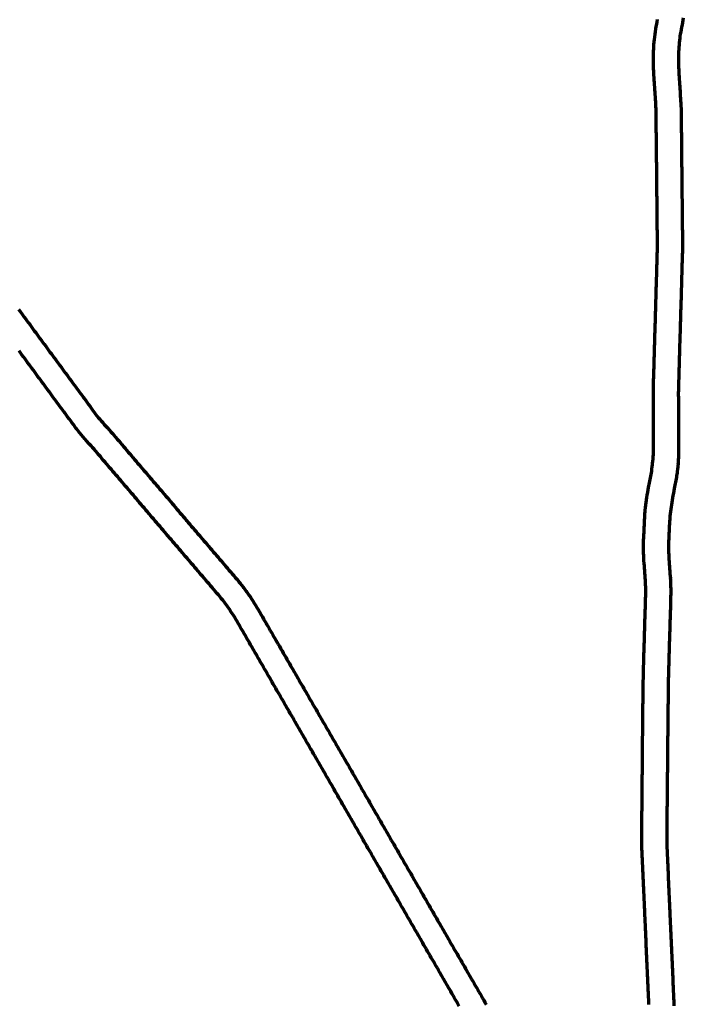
# Model space of a CAD drawing. Header units: metres. Extents: x 98902 to 136161, y 449037 to 499677.
# Tile 14 of 200: x 126080 to 127727, y 465628 to 468070. Entities that reach past the tile are written whole.
import ezdxf

# ---------------------------------------------------------------- set-up
doc = ezdxf.new("R2010")
doc.units = ezdxf.units.M
doc.layers.add('B-WE-OG-INFO_EIS VOORZORGSMAATREGEL-GV', color=7, linetype='Continuous', lineweight=70, true_color=0xfa194b)

msp = doc.modelspace()

# ---------------------------------------------------------------- linework, layer by layer
at = {"layer": 'B-WE-OG-INFO_EIS VOORZORGSMAATREGEL-GV', "flags": 128}
for points in [[(127641.9, 465627.7), (127641.7, 465633.7), (127641.4, 465639.7), (127641.1, 465645.7), (127640.9, 465651.7), (127640.6, 465657.7), (127640.3, 465663.7), (127640.1, 465669.7), (127640.1, 465669.7), (127639.8, 465675.7), (127639.5, 465681.7), (127639.3, 465687.7), (127639, 465693.7), (127638.7, 465699.7), (127638.7, 465699.7), (127638.4, 465705.7), (127638.2, 465711.7), (127638.2, 465711.7), (127637.9, 465717.7), (127637.6, 465723.7), (127637.4, 465729.7), (127637.4, 465729.7), (127637.1, 465735.7), (127636.8, 465741.7), (127636.8, 465741.7), (127636.8, 465741.7), (127636.6, 465747.7), (127636.6, 465747.7), (127636.3, 465753.7), (127636, 465759.7), (127636, 465759.7), (127635.8, 465765.7), (127635.5, 465771.7), (127635.5, 465771.7), (127635.5, 465771.7), (127635.2, 465777.7), (127635, 465783.7), (127634.7, 465789.7), (127634.7, 465789.7), (127634.4, 465795.7), (127634.1, 465801.7), (127634.1, 465801.7), (127634.1, 465801.7), (127633.9, 465807.7), (127633.6, 465813.7), (127633.3, 465819.7), (127633.3, 465819.7), (127633.3, 465819.7), (127633.1, 465825.7), (127632.8, 465831.7), (127632.8, 465831.7), (127632.8, 465831.7), (127632.5, 465837.7), (127632.3, 465843.7), (127632.3, 465843.7), (127632.3, 465843.7), (127632.2, 465845.2), (127631.9, 465851.2), (127631.7, 465857.2), (127631.4, 465863.2), (127631.1, 465869.2), (127630.9, 465875.2), (127630.6, 465881.2), (127630.3, 465887.2), (127630.1, 465893.2), (127629.8, 465899.2), (127629.5, 465905.2), (127629.3, 465911.2), (127629.3, 465911.2), (127629, 465917.2), (127629, 465917.2), (127629, 465917.2), (127628.7, 465923.2), (127628.4, 465929.2), (127628.2, 465935.2), (127627.9, 465941.2), (127627.6, 465947.2), (127627.4, 465953.2), (127627.1, 465959.2), (127626.8, 465965.2), (127626.6, 465971.2), (127626.6, 465971.2), (127626.3, 465977.2), (127626.3, 465977.2), (127626, 465983.2), (127625.8, 465989.2), (127625.5, 465995.2), (127625.5, 465995.2), (127625.5, 465995.2), (127625.2, 466001.2), (127625, 466007.2), (127624.7, 466013.2), (127624.7, 466013.3), (127624.7, 466013.3), (127624.4, 466019.3), (127624.5, 466019.6), (127624.4, 466019.8), (127624.3, 466025.8), (127624.3, 466026), (127624.3, 466026.1), (127624.2, 466032.1), (127624.2, 466032.3), (127624.2, 466032.5), (127624.1, 466038.5), (127624.2, 466038.7), (127624.1, 466038.9), (127624.2, 466044.9), (127624.2, 466044.9), (127624.2, 466044.9), (127624.2, 466050.9), (127624.2, 466050.9), (127624.3, 466056.9), (127624.3, 466056.9), (127624.3, 466056.9), (127624.4, 466062.9), (127624.4, 466062.9), (127624.4, 466068.9), (127624.4, 466068.9), (127624.4, 466068.9), (127624.5, 466074.9), (127624.5, 466074.9), (127624.5, 466080.9), (127624.5, 466080.9), (127624.5, 466080.9), (127624.6, 466086.9), (127624.6, 466086.9), (127624.6, 466092.9), (127624.6, 466092.9), (127624.6, 466092.9), (127624.7, 466098.9), (127624.7, 466098.9), (127624.7, 466104.9), (127624.7, 466104.9), (127624.7, 466104.9), (127624.8, 466110.9), (127624.8, 466110.9), (127624.8, 466116.9), (127624.9, 466122.9), (127624.9, 466128.9), (127625, 466135), (127625.1, 466141), (127625.1, 466147), (127625.2, 466153), (127625.2, 466159), (127625.3, 466165), (127625.3, 466171), (127625.4, 466177), (127625.4, 466183), (127625.5, 466189), (127625.5, 466195), (127625.6, 466201), (127625.6, 466207), (127625.7, 466213), (127625.7, 466213), (127625.7, 466213), (127625.8, 466219), (127625.8, 466219), (127625.8, 466225), (127625.8, 466225), (127625.8, 466225), (127625.9, 466231.1), (127625.9, 466231.1), (127625.9, 466237.1), (127625.9, 466237.1), (127625.9, 466237.1), (127626, 466243.1), (127626, 466243.1), (127626, 466249.1), (127626, 466249.1), (127626, 466249.1), (127626.1, 466255.1), (127626.1, 466255.1), (127626.1, 466261.1), (127626.1, 466261.1), (127626.1, 466261.1), (127626.2, 466267.1), (127626.2, 466267.1), (127626.2, 466273.1), (127626.2, 466273.1), (127626.2, 466273.1), (127626.3, 466279.1), (127626.3, 466279.1), (127626.3, 466285.1), (127626.3, 466285.1), (127626.3, 466285.1), (127626.4, 466291.1), (127626.4, 466291.1), (127626.5, 466297.1), (127626.5, 466297.1), (127626.5, 466297.1), (127626.5, 466303.1), (127626.5, 466303.1), (127626.6, 466309.1), (127626.6, 466315.1), (127626.7, 466321.1), (127626.7, 466327.1), (127626.8, 466333.2), (127626.8, 466339.2), (127626.9, 466345.2), (127626.9, 466351.2), (127627, 466357.2), (127627, 466357.2), (127627, 466357.3), (127627, 466358.8), (127627, 466358.8), (127627, 466358.8), (127627.1, 466364.8), (127627.1, 466364.8), (127627.2, 466370.8), (127627.3, 466376.8), (127627.3, 466376.8), (127627.4, 466382.8), (127627.4, 466388.8), (127627.4, 466388.8), (127627.5, 466394.8), (127627.6, 466400.8), (127627.6, 466400.8), (127627.7, 466406.8), (127627.8, 466412.8), (127627.8, 466412.8), (127627.9, 466418.8), (127628, 466424.8), (127628, 466424.8), (127628, 466430.8), (127628.1, 466436.8), (127628.1, 466436.8), (127628.2, 466442.8), (127628.3, 466448.8), (127628.3, 466449), (127628.3, 466449.1), (127628.5, 466455.1), (127628.5, 466455.2), (127628.5, 466455.3), (127628.6, 466461.3), (127628.8, 466467.3), (127629, 466473.2), (127629, 466473.2), (127629, 466473.2), (127629.2, 466479.2), (127629.4, 466485.2), (127629.5, 466491.2), (127629.7, 466497.2), (127629.7, 466497.2), (127629.9, 466503.2), (127629.9, 466503.2), (127629.9, 466503.2), (127630.1, 466509.2), (127630.3, 466515.2), (127630.4, 466521.2), (127630.6, 466527.2), (127630.6, 466527.2), (127630.6, 466527.2), (127630.8, 466533.2), (127631, 466539.2), (127631.1, 466545.2), (127631.3, 466551.2), (127631.3, 466551.2), (127631.3, 466551.2), (127631.5, 466557.2), (127631.7, 466563.2), (127631.9, 466569.2), (127632, 466575.2), (127632, 466575.2), (127632.2, 466581.2), (127632.4, 466587.2), (127632.6, 466593.2), (127632.8, 466599.2), (127632.8, 466599.2), (127632.9, 466605.2), (127632.9, 466605.2), (127632.9, 466605.2), (127633.1, 466611.1), (127633.3, 466617.1), (127633.5, 466623.1), (127633.7, 466629.1), (127633.7, 466629.1), (127633.7, 466629.1), (127633.8, 466635.1), (127633.8, 466635.1), (127634, 466640.8), (127634.1, 466646.6), (127634.1, 466652.2), (127634, 466657.8), (127633.9, 466663.5), (127633.8, 466669.1), (127633.5, 466674.7), (127633.2, 466680.4), (127632.8, 466686), (127632.4, 466691.9), (127632.4, 466691.9), (127631.9, 466697.9), (127631.5, 466703.9), (127631.5, 466703.9), (127631, 466709.9), (127631, 466709.9), (127631, 466709.9), (127630.6, 466715.8), (127630.1, 466721.8), (127630.1, 466721.9), (127630.1, 466722), (127629.7, 466728), (127629.7, 466728.3), (127629.7, 466728.5), (127629.4, 466734.5), (127629.4, 466734.5), (127629.4, 466734.5), (127629, 466740.5), (127629.1, 466740.8), (127629, 466741.1), (127628.8, 466747.1), (127628.9, 466747.2), (127628.8, 466747.3), (127628.7, 466753.3), (127628.7, 466753.5), (127628.7, 466753.7), (127628.6, 466759.7), (127628.7, 466759.9), (127628.6, 466760.1), (127628.6, 466766.1), (127628.7, 466766.3), (127628.7, 466766.5), (127628.7, 466772.5), (127628.8, 466772.6), (127628.7, 466772.8), (127628.9, 466778.8), (127628.9, 466779), (127628.9, 466779.2), (127629.1, 466785.2), (127629.2, 466785.3), (127629.2, 466785.4), (127629.4, 466791.4), (127629.4, 466791.4), (127629.4, 466791.4), (127629.5, 466792.9), (127629.5, 466792.9), (127629.8, 466798.9), (127629.8, 466798.9), (127630.1, 466804.9), (127630.4, 466810.8), (127630.6, 466816.8), (127630.6, 466816.8), (127630.6, 466816.8), (127630.9, 466822.8), (127630.9, 466822.8), (127630.9, 466822.8), (127631.2, 466828.8), (127631.2, 466828.9), (127631.2, 466829), (127631.5, 466834.9), (127631.6, 466835.1), (127631.5, 466835.3), (127631.9, 466841.3), (127632, 466841.4), (127632, 466841.6), (127632.2, 466844.6), (127632.2, 466844.7), (127632.2, 466844.8), (127632.7, 466850.7), (127632.7, 466850.8), (127632.7, 466850.9), (127633, 466853.9), (127633, 466854.1), (127633, 466854.3), (127633.6, 466860.2), (127633.7, 466860.4), (127633.6, 466860.6), (127634.3, 466866.5), (127634.4, 466866.7), (127634.4, 466866.9), (127635.1, 466872.8), (127635.2, 466873), (127635.2, 466873.2), (127636, 466879.1), (127636, 466879.3), (127636, 466879.5), (127636.9, 466885.4), (127637, 466885.5), (127637, 466885.7), (127637.9, 466891.6), (127638, 466891.8), (127638, 466892), (127639, 466897.9), (127639.1, 466898), (127639.1, 466898.2), (127640.2, 466904.1), (127640.2, 466904.1), (127640.2, 466904.1), (127641.3, 466910), (127643.5, 466921.7), (127648.8, 466951), (127649.5, 466956.1), (127650.2, 466961.5), (127650.8, 466967), (127651, 466969.3), (127651, 466969.3), (127651.6, 466975.1), (127652.1, 466980.7), (127652.5, 466986.4), (127652.9, 466992), (127653.1, 466997.6), (127653.4, 467003.2), (127653.5, 467008.9), (127653.6, 467014.5), (127653.6, 467020.2), (127653.6, 467026), (127653.6, 467026), (127653.5, 467032), (127653.5, 467038), (127653.5, 467044), (127653.5, 467044), (127653.5, 467044), (127653.5, 467045.9), (127653.5, 467045.9), (127653.5, 467047.9), (127653.5, 467047.9), (127653.5, 467047.9), (127653.4, 467049.9), (127653.4, 467049.9), (127653.4, 467055.9), (127653.4, 467061.9), (127653.3, 467067.9), (127653.3, 467067.9), (127653.3, 467074), (127653.3, 467080), (127653.2, 467085.9), (127653.2, 467091.9), (127653.2, 467097.9), (127653.2, 467097.9), (127653.1, 467103.9), (127653.1, 467109.9), (127653.1, 467115.9), (127653, 467121.9), (127653, 467127.8), (127653, 467127.8), (127652.9, 467133.8), (127653, 467133.8), (127652.9, 467133.8), (127652.9, 467139.8), (127652.9, 467139.9), (127652.9, 467140.1), (127652.9, 467146), (127653, 467146.2), (127652.9, 467146.4), (127653, 467152.5), (127653, 467152.6), (127653, 467152.8), (127653.2, 467158.7), (127653.2, 467158.8), (127653.2, 467158.9), (127653.3, 467164.9), (127653.5, 467170.9), (127653.7, 467176.9), (127653.9, 467182.8), (127654, 467188.8), (127654.2, 467194.8), (127654.4, 467200.8), (127654.6, 467206.8), (127654.6, 467206.8), (127654.6, 467206.8), (127654.7, 467212.7), (127654.9, 467218.7), (127655.1, 467224.7), (127655.2, 467230.7), (127655.4, 467236.7), (127655.4, 467236.7), (127655.6, 467242.7), (127655.8, 467248.6), (127655.8, 467248.6), (127655.8, 467248.6), (127655.9, 467254.6), (127656.1, 467260.6), (127656.3, 467266.6), (127656.5, 467272.6), (127656.6, 467278.6), (127656.8, 467284.5), (127656.8, 467284.5), (127657, 467290.5), (127657, 467290.5), (127657, 467290.5), (127657.2, 467296.5), (127657.3, 467302.5), (127657.5, 467308.5), (127657.7, 467314.5), (127657.9, 467320.4), (127658, 467326.4), (127658.2, 467332.4), (127658.2, 467332.4), (127658.2, 467332.4), (127658.4, 467338.4), (127658.5, 467344.4), (127658.5, 467344.4), (127658.5, 467344.4), (127658.7, 467350.3), (127658.7, 467350.3), (127658.9, 467356.3), (127658.9, 467356.3), (127658.9, 467356.3), (127659.1, 467362.3), (127659.2, 467368.3), (127659.2, 467368.3), (127659.4, 467374.3), (127659.6, 467380.3), (127659.8, 467386.2), (127659.9, 467392.2), (127659.9, 467392.2), (127659.9, 467392.2), (127660.1, 467398.2), (127660.3, 467404.2), (127660.3, 467404.2), (127660.3, 467404.2), (127660.5, 467410.2), (127660.5, 467410.2), (127660.6, 467416.2), (127660.8, 467422.1), (127661, 467428.1), (127661, 467428.1), (127661, 467429.6), (127661, 467429.6), (127661, 467429.6), (127661.2, 467435.6), (127661.4, 467441.6), (127661.4, 467441.6), (127661.4, 467441.6), (127661.5, 467447.6), (127661.7, 467453.6), (127661.9, 467459.6), (127662.1, 467465.6), (127662.2, 467471.6), (127662.4, 467477.6), (127662.6, 467483.5), (127662.8, 467489.5), (127662.9, 467495.5), (127663, 467498.5), (127663.2, 467504.2), (127663.2, 467509.6), (127663.2, 467515.4), (127663.1, 467521.3), (127663, 467527.3), (127663, 467533.4), (127662.9, 467539.4), (127662.9, 467545.5), (127662.8, 467551.5), (127662.7, 467557.5), (127662.7, 467563.4), (127662.6, 467569.4), (127662.6, 467575.4), (127662.5, 467581.4), (127662.4, 467587.5), (127662.4, 467593.5), (127662.3, 467599.4), (127662.2, 467605.4), (127662.2, 467611.4), (127662.1, 467617.4), (127662.1, 467623.4), (127662, 467629.3), (127661.9, 467635.3), (127661.9, 467641.3), (127661.9, 467641.3), (127661.8, 467647.3), (127661.8, 467647.3), (127661.8, 467647.3), (127661.8, 467653.4), (127661.7, 467659.4), (127661.6, 467665.3), (127661.6, 467671.4), (127661.5, 467677.5), (127661.5, 467683.5), (127661.4, 467689.5), (127661.3, 467695.5), (127661.3, 467701.5), (127661.2, 467707.5), (127661.2, 467713.5), (127661.1, 467719.5), (127661, 467725.6), (127661, 467731.6), (127660.9, 467737.5), (127660.9, 467737.5), (127660.9, 467743.5), (127660.8, 467749.5), (127660.7, 467755.5), (127660.7, 467761.5), (127660.6, 467767.5), (127660.6, 467767.5), (127660.6, 467769), (127660.6, 467769), (127660.6, 467769), (127660.5, 467775), (127660.5, 467775), (127660.5, 467775), (127660.5, 467781), (127660.5, 467781), (127660.4, 467787), (127660.3, 467793), (127660.3, 467799), (127660.2, 467805), (127660.2, 467811.1), (127660.2, 467811.1), (127660.2, 467811.1), (127660.1, 467817.1), (127660.1, 467817.1), (127660, 467823.1), (127660, 467826.1), (127660, 467832.1), (127660, 467832.1), (127659.9, 467837.9), (127659.8, 467843.7), (127659.6, 467849.3), (127659.3, 467855), (127659, 467860.8), (127658.7, 467866.6), (127658.7, 467866.6), (127658.3, 467872.6), (127657.9, 467878.6), (127657.5, 467884.6), (127657.1, 467890.6), (127656.8, 467896.6), (127656.4, 467902.6), (127656, 467908.6), (127655.6, 467914.6), (127655.3, 467920.6), (127654.9, 467926.6), (127654.9, 467926.6), (127654.9, 467926.6), (127654.5, 467932.6), (127654.1, 467938.6), (127654.1, 467938.7), (127654.1, 467938.8), (127653.8, 467944.8), (127653.8, 467945.2), (127653.7, 467945.6), (127653.6, 467951.6), (127653.6, 467951.7), (127653.5, 467951.8), (127653.4, 467957.8), (127653.4, 467957.9), (127653.4, 467958), (127653.3, 467964), (127653.3, 467964.1), (127653.3, 467964.2), (127653.3, 467970.2), (127653.3, 467970.5), (127653.3, 467970.7), (127653.3, 467976.7), (127653.3, 467976.8), (127653.3, 467976.9), (127653.4, 467982.9), (127653.4, 467983.1), (127653.4, 467983.2), (127653.5, 467989.2), (127653.6, 467989.4), (127653.5, 467989.7), (127653.7, 467995.7), (127653.8, 467995.9), (127653.8, 467996), (127654, 468002), (127654.1, 468002.3), (127654.1, 468002.5), (127654.5, 468008.5), (127654.5, 468008.7), (127654.5, 468008.9), (127655, 468014.9), (127655, 468015.2), (127655, 468015.5), (127655.6, 468021.5), (127655.6, 468021.6), (127655.6, 468021.7), (127656.3, 468027.7), (127656.3, 468028), (127656.3, 468028.3), (127657.1, 468034.3), (127657.2, 468034.5), (127657.2, 468034.8), (127658, 468040.7), (127658.1, 468041.1), (127658.1, 468041.5), (127659.1, 468047.4), (127659.2, 468047.7), (127659.2, 468048), (127660.3, 468053.6), (127661.3, 468059.4), (127661.3, 468059.5), (127661.3, 468059.6), (127662.4, 468065.5), (127662.4, 468065.5), (127662.4, 468065.5), (127663.5, 468071.5)], [(127727.3, 468075), (127726.2, 468069.5), (127726.2, 468069.5), (127725.1, 468063.7), (127725.1, 468063.7), (127724.1, 468057.9), (127724.1, 468057.9), (127723, 468052.2), (127723, 468052.2), (127722, 468046.3), (127721.9, 468046.3), (127721.9, 468046.2), (127720.9, 468040.3), (127720.9, 468040.3), (127720.9, 468040.3), (127719.9, 468034.8), (127719, 468029.5), (127718.3, 468024.2), (127717.7, 468018.8), (127717.1, 468013.3), (127716.6, 468007.7), (127716.2, 468002.2), (127715.9, 467996.7), (127715.6, 467991.2), (127715.4, 467985.6), (127715.3, 467979.9), (127715.3, 467974.3), (127715.3, 467968.6), (127715.3, 467963), (127715.4, 467957.2), (127715.4, 467957.2), (127715.6, 467951.5), (127715.8, 467946.1), (127716.1, 467940.5), (127716.1, 467940.5), (127716.5, 467934.6), (127716.9, 467928.6), (127716.9, 467928.6), (127717.2, 467922.6), (127717.6, 467916.7), (127718, 467910.7), (127718, 467910.7), (127718, 467910.7), (127718.4, 467904.8), (127718.7, 467898.8), (127718.7, 467898.8), (127719.1, 467892.9), (127719.1, 467892.9), (127719.1, 467892.9), (127719.5, 467886.9), (127719.9, 467880.9), (127719.9, 467880.9), (127719.9, 467880.9), (127720.3, 467875), (127720.3, 467875), (127720.6, 467869), (127720.6, 467869), (127720.6, 467869), (127721, 467863), (127721, 467862.9), (127721, 467862.8), (127721.3, 467856.8), (127721.3, 467856.6), (127721.3, 467856.5), (127721.6, 467850.5), (127721.6, 467850.3), (127721.6, 467850.1), (127721.8, 467844.2), (127721.8, 467844), (127721.8, 467843.8), (127721.9, 467837.9), (127721.9, 467837.8), (127721.9, 467837.6), (127722, 467831.7), (127722, 467831.7), (127722, 467831.7), (127722, 467825.7), (127722, 467823.3), (127722.1, 467814.4), (127722.2, 467806.4), (127722.3, 467799.4), (127722.3, 467793.5), (127722.3, 467793.5), (127722.4, 467787.5), (127722.4, 467787.5), (127722.4, 467787.5), (127722.5, 467781.5), (127722.5, 467775.6), (127722.6, 467769.6), (127722.6, 467769.6), (127722.6, 467768.1), (127722.6, 467768.1), (127722.6, 467768.1), (127722.7, 467762.1), (127722.7, 467756.1), (127722.8, 467750.1), (127722.8, 467744.1), (127722.9, 467738.1), (127723, 467732.1), (127723, 467726.1), (127723.1, 467720.1), (127723.2, 467714.1), (127723.2, 467708.1), (127723.3, 467702.1), (127723.3, 467696.1), (127723.4, 467690.1), (127723.5, 467684.1), (127723.5, 467678.1), (127723.6, 467672.1), (127723.6, 467666.1), (127723.7, 467660.1), (127723.7, 467660.1), (127723.7, 467660.1), (127723.8, 467654), (127723.8, 467648), (127723.9, 467642), (127723.9, 467636), (127724, 467630), (127724.1, 467624), (127724.1, 467618), (127724.2, 467612), (127724.2, 467606), (127724.3, 467600), (127724.4, 467594), (127724.4, 467588), (127724.5, 467582), (127724.6, 467576), (127724.6, 467570), (127724.7, 467564), (127724.7, 467558), (127724.8, 467552), (127724.9, 467546), (127724.9, 467540), (127725, 467534), (127725, 467528), (127725.1, 467522), (127725.2, 467516), (127725.2, 467510), (127725.2, 467509.7), (127725.2, 467509.4), (127725.2, 467503.4), (127725.1, 467503.2), (127725.2, 467502.9), (127725, 467496.9), (127725, 467496.9), (127725, 467496.8), (127724.9, 467493.8), (127724.7, 467487.8), (127724.6, 467481.8), (127724.4, 467475.8), (127724.2, 467469.8), (127724, 467463.8), (127723.9, 467457.8), (127723.9, 467457.8), (127723.7, 467451.8), (127723.7, 467451.8), (127723.7, 467451.8), (127723.5, 467445.8), (127723.3, 467439.8), (127723.2, 467433.8), (127723, 467427.8), (127723, 467427.8), (127723, 467427.8), (127723, 467426.3), (127723, 467426.3), (127722.8, 467420.3), (127722.6, 467414.3), (127722.4, 467408.3), (127722.3, 467402.3), (127722.1, 467396.3), (127721.9, 467390.3), (127721.7, 467384.3), (127721.6, 467378.3), (127721.4, 467372.3), (127721.2, 467366.3), (127721, 467360.3), (127720.9, 467354.3), (127720.7, 467348.3), (127720.5, 467342.3), (127720.3, 467336.3), (127720.2, 467330.2), (127720, 467324.2), (127719.8, 467318.2), (127719.6, 467312.2), (127719.5, 467306.2), (127719.3, 467300.2), (127719.3, 467300.2), (127719.1, 467294.2), (127718.9, 467288.2), (127718.8, 467282.2), (127718.8, 467282.2), (127718.6, 467276.2), (127718.6, 467276.2), (127718.6, 467276.2), (127718.4, 467270.2), (127718.2, 467264.2), (127718.1, 467258.2), (127717.9, 467252.2), (127717.7, 467246.2), (127717.6, 467240.2), (127717.4, 467234.2), (127717.4, 467234.2), (127717.4, 467234.2), (127717.2, 467228.2), (127717, 467222.2), (127716.9, 467216.2), (127716.9, 467216.2), (127716.7, 467210.2), (127716.5, 467204.2), (127716.3, 467198.2), (127716.2, 467192.1), (127716, 467186.1), (127715.8, 467180.1), (127715.6, 467174.1), (127715.5, 467168.1), (127715.3, 467162.1), (127715.1, 467156.2), (127715, 467150.5), (127714.9, 467144.7), (127714.9, 467139), (127715, 467133.1), (127715, 467133.1), (127715, 467127.1), (127715, 467121.1), (127715.1, 467115.1), (127715.1, 467109.1), (127715.1, 467103.1), (127715.1, 467103.1), (127715.1, 467103.1), (127715.2, 467097.1), (127715.2, 467091.1), (127715.2, 467085.1), (127715.3, 467079.1), (127715.3, 467073.1), (127715.3, 467073.1), (127715.3, 467073.1), (127715.3, 467067.1), (127715.4, 467061.1), (127715.4, 467055.1), (127715.4, 467049), (127715.5, 467043), (127715.5, 467037), (127715.6, 467031), (127715.6, 467025), (127715.6, 467019), (127715.7, 467013), (127715.6, 467012.9), (127715.7, 467012.9), (127715.7, 467006.9), (127715.6, 467006.7), (127715.7, 467006.5), (127715.6, 467000.5), (127715.6, 467000.3), (127715.6, 467000.1), (127715.5, 466994.1), (127715.4, 466994), (127715.5, 466993.8), (127715.2, 466987.8), (127715.2, 466987.6), (127715.2, 466987.4), (127715, 466981.4), (127714.9, 466981.2), (127714.9, 466981.1), (127714.6, 466975.1), (127714.6, 466975), (127714.6, 466974.9), (127714.2, 466969), (127714.1, 466968.7), (127714.2, 466968.5), (127713.7, 466962.5), (127713.6, 466962.1), (127713.6, 466961.7), (127713, 466955.8), (127712.9, 466955.5), (127713, 466955.2), (127712.2, 466949.2), (127712.2, 466949.1), (127712.2, 466948.9), (127711.8, 466946.1), (127711.7, 466945.8), (127711.7, 466945.6), (127710.8, 466939.6), (127710.7, 466939.3), (127710.7, 466938.9), (127710.2, 466936.1), (127710.2, 466936), (127710.2, 466935.8), (127705, 466907.9), (127705, 466907.9), (127705, 466907.9), (127703.9, 466901.9), (127702.7, 466896), (127701.6, 466890.1), (127700.6, 466884.4), (127700.6, 466884.4), (127699.5, 466878.6), (127698.6, 466873), (127697.7, 466867.4), (127696.9, 466861.9), (127696.1, 466856.3), (127695.4, 466850.7), (127694.8, 466845), (127694.2, 466839.4), (127694, 466836.8), (127693.6, 466831.2), (127693.2, 466825.6), (127692.9, 466819.8), (127692.6, 466814), (127692.6, 466814), (127692.3, 466808), (127692, 466802), (127691.7, 466796), (127691.4, 466790), (127691.4, 466790), (127691.4, 466790), (127691.4, 466788.5), (127691.4, 466788.5), (127691.1, 466782.7), (127690.9, 466777), (127690.7, 466771.3), (127690.6, 466765.7), (127690.6, 466760.1), (127690.7, 466754.5), (127690.8, 466748.8), (127690.8, 466748.8), (127691, 466743.1), (127691.2, 466737.5), (127691.6, 466731.9), (127692, 466726.2), (127692.4, 466720.2), (127692.4, 466720.2), (127692.9, 466714.3), (127693.3, 466708.3), (127693.3, 466708.3), (127693.3, 466708.3), (127693.7, 466702.3), (127694.2, 466696.3), (127694.2, 466696.3), (127694.2, 466696.3), (127694.6, 466690.3), (127694.6, 466690.2), (127694.7, 466690.1), (127695.1, 466684.2), (127695, 466684), (127695.1, 466683.8), (127695.4, 466677.8), (127695.4, 466677.6), (127695.4, 466677.5), (127695.7, 466671.5), (127695.7, 466671.3), (127695.7, 466671.1), (127695.9, 466665.1), (127695.9, 466664.9), (127695.9, 466664.8), (127696, 466658.8), (127696, 466658.6), (127696, 466658.4), (127696.1, 466652.4), (127696, 466652.2), (127696.1, 466652.1), (127696.1, 466646.1), (127696, 466645.9), (127696.1, 466645.6), (127695.9, 466639.7), (127695.9, 466639.6), (127695.9, 466639.5), (127695.8, 466633.5), (127695.8, 466633.4), (127695.8, 466633.3), (127695.6, 466627.3), (127695.4, 466621.3), (127695.4, 466621.3), (127695.4, 466621.3), (127695.3, 466615.3), (127695.1, 466609.3), (127694.9, 466603.3), (127694.9, 466603.3), (127694.9, 466603.3), (127694.7, 466597.3), (127694.7, 466597.3), (127694.6, 466591.3), (127694.4, 466585.3), (127694.4, 466585.3), (127694.4, 466585.3), (127694.2, 466579.4), (127694, 466573.4), (127693.8, 466567.4), (127693.8, 466567.4), (127693.7, 466561.4), (127693.5, 466555.4), (127693.3, 466549.4), (127693.3, 466549.4), (127693.1, 466543.4), (127693.1, 466543.4), (127692.9, 466537.4), (127692.8, 466531.4), (127692.8, 466531.4), (127692.6, 466525.4), (127692.6, 466525.4), (127692.4, 466519.4), (127692.2, 466513.4), (127692.2, 466513.4), (127692, 466507.4), (127692, 466507.4), (127691.9, 466501.4), (127691.7, 466495.5), (127691.5, 466489.5), (127691.3, 466483.5), (127691.2, 466477.5), (127691, 466471.5), (127690.8, 466465.5), (127690.8, 466465.5), (127690.6, 466459.5), (127690.4, 466453.7), (127690.4, 466453.7), (127690.3, 466447.8), (127690.2, 466442), (127690.1, 466436), (127690, 466430), (127690, 466424), (127689.9, 466418), (127689.8, 466412), (127689.7, 466406), (127689.6, 466400), (127689.5, 466394), (127689.4, 466388), (127689.4, 466382), (127689.3, 466376), (127689.2, 466370), (127689.1, 466364), (127689, 466358.1), (127689, 466358.1), (127689, 466356.6), (127688.9, 466350.7), (127688.9, 466344.7), (127688.8, 466338.7), (127688.8, 466338.7), (127688.8, 466332.7), (127688.7, 466326.7), (127688.7, 466320.7), (127688.7, 466320.7), (127688.6, 466314.7), (127688.6, 466308.7), (127688.5, 466302.6), (127688.5, 466296.6), (127688.4, 466290.6), (127688.4, 466284.6), (127688.4, 466284.6), (127688.3, 466278.6), (127688.3, 466278.6), (127688.3, 466278.6), (127688.2, 466272.6), (127688.2, 466272.6), (127688.2, 466266.6), (127688.2, 466266.6), (127688.2, 466266.6), (127688.1, 466260.6), (127688.1, 466254.6), (127688, 466248.6), (127688, 466242.6), (127688, 466242.6), (127687.9, 466236.6), (127687.9, 466236.6), (127687.9, 466236.6), (127687.9, 466230.6), (127687.9, 466230.6), (127687.8, 466224.6), (127687.8, 466218.6), (127687.7, 466212.6), (127687.7, 466212.6), (127687.7, 466212.6), (127687.7, 466206.6), (127687.6, 466200.5), (127687.6, 466200.5), (127687.6, 466200.5), (127687.5, 466194.5), (127687.5, 466194.5), (127687.5, 466188.5), (127687.4, 466182.5), (127687.4, 466182.5), (127687.4, 466182.5), (127687.4, 466176.5), (127687.4, 466176.5), (127687.3, 466170.5), (127687.3, 466164.5), (127687.2, 466158.5), (127687.2, 466152.5), (127687.1, 466146.5), (127687.1, 466140.5), (127687, 466134.5), (127686.9, 466128.5), (127686.9, 466122.5), (127686.9, 466122.5), (127686.8, 466116.5), (127686.8, 466110.5), (127686.7, 466104.5), (127686.7, 466098.5), (127686.6, 466092.4), (127686.6, 466086.4), (127686.5, 466080.4), (127686.5, 466074.4), (127686.4, 466068.4), (127686.4, 466068.4), (127686.4, 466062.4), (127686.3, 466056.4), (127686.2, 466050.4), (127686.2, 466050.4), (127686.2, 466050.4), (127686.2, 466044.4), (127686.1, 466038.6), (127686.2, 466033), (127686.2, 466027.3), (127686.4, 466021.7), (127686.6, 466016), (127686.6, 466016), (127686.9, 466010), (127686.9, 466010), (127686.9, 466010), (127687.2, 466004), (127687.4, 465998), (127687.7, 465992), (127688, 465986), (127688.2, 465980), (127688.5, 465974), (127688.8, 465968), (127688.8, 465968), (127688.8, 465968), (127689, 465962), (127689.3, 465956), (127689.3, 465956), (127689.6, 465950), (127689.6, 465950), (127689.6, 465950), (127689.8, 465944), (127689.8, 465944), (127690.1, 465938), (127690.4, 465932), (127690.7, 465926), (127690.9, 465920), (127691.2, 465914), (127691.5, 465908), (127691.5, 465908), (127691.7, 465902), (127691.7, 465902), (127691.7, 465902), (127692, 465896), (127692.3, 465890), (127692.3, 465890), (127692.5, 465884), (127692.5, 465884), (127692.5, 465884), (127692.8, 465878), (127692.8, 465878), (127693.1, 465872), (127693.1, 465872), (127693.1, 465872), (127693.3, 465866), (127693.6, 465860), (127693.9, 465854), (127694.1, 465848), (127694.2, 465846.5), (127694.5, 465840.5), (127694.5, 465840.5), (127694.5, 465840.5), (127694.7, 465834.5), (127695, 465828.5), (127695, 465828.5), (127695, 465828.5), (127695.3, 465822.5), (127695.6, 465816.5), (127695.8, 465810.5), (127695.8, 465810.5), (127695.8, 465810.5), (127696.1, 465804.5), (127696.4, 465798.5), (127696.4, 465798.5), (127696.4, 465798.5), (127696.6, 465792.5), (127696.9, 465786.5), (127697.2, 465780.5), (127697.4, 465774.5), (127697.7, 465768.5), (127698, 465762.5), (127698.2, 465756.5), (127698.2, 465756.5), (127698.5, 465750.5), (127698.8, 465744.5), (127698.8, 465744.5), (127699, 465738.5), (127699.3, 465732.5), (127699.6, 465726.5), (127699.6, 465726.5), (127699.8, 465720.5), (127700.1, 465714.5), (127700.1, 465714.5), (127700.4, 465708.5), (127700.6, 465702.5), (127700.9, 465696.5), (127700.9, 465696.5), (127701.2, 465690.5), (127701.5, 465684.5), (127701.5, 465684.5), (127701.7, 465678.5), (127702, 465672.5), (127702.3, 465666.5), (127702.3, 465666.5), (127702.5, 465660.5), (127702.8, 465654.5), (127702.8, 465654.5), (127703.1, 465648.5), (127703.3, 465642.5), (127703.3, 465642.5), (127703.3, 465642.5), (127703.6, 465636.5), (127703.6, 465636.5), (127703.9, 465630.5), (127704.1, 465624.5)], [(126077.8, 467351.8), (126081.3, 467347), (126081.3, 467347), (126084.8, 467342.2), (126088.4, 467337.4), (126091.9, 467332.6), (126095.5, 467327.8), (126099, 467323), (126099, 467323), (126102.5, 467318.2), (126106.1, 467313.4), (126109.6, 467308.6), (126109.6, 467308.6), (126113.1, 467303.8), (126113.1, 467303.8), (126116.7, 467299), (126120.2, 467294.2), (126123.8, 467289.4), (126127.3, 467284.5), (126130.8, 467279.7), (126134.4, 467274.9), (126137.9, 467270.1), (126137.9, 467270.1), (126141.5, 467265.3), (126145, 467260.5), (126148.5, 467255.7), (126152.1, 467250.9), (126155.6, 467246.1), (126159.2, 467241.3), (126162.7, 467236.5), (126166.2, 467231.7), (126169.8, 467226.9), (126169.8, 467226.9), (126173.3, 467222.1), (126176.8, 467217.3), (126180.4, 467212.5), (126183.9, 467207.7), (126187.5, 467202.9), (126191, 467198.1), (126194.5, 467193.3), (126198.1, 467188.5), (126198.1, 467188.5), (126201.6, 467183.7), (126205.2, 467178.9), (126208.7, 467174.1), (126212.2, 467169.3), (126212.2, 467169.3), (126215.5, 467164.8), (126218.8, 467160.4), (126222.1, 467155.9), (126225.4, 467151.4), (126228.7, 467146.9), (126232, 467142.4), (126235.3, 467138), (126238.7, 467133.5), (126238.7, 467133.5), (126239.5, 467132.3), (126239.5, 467132.3), (126239.5, 467132.3), (126239.8, 467131.8), (126240.1, 467131.5), (126240.3, 467131), (126240.7, 467130.7), (126244.3, 467125.8), (126247.8, 467121), (126251.4, 467116.2), (126255, 467111.4), (126255.1, 467111.1), (126255.2, 467111), (126258.6, 467106.2), (126262.1, 467101.5), (126262.1, 467101.5), (126265.5, 467096.8), (126268.8, 467092.4), (126272.2, 467088), (126275.6, 467083.8), (126279.1, 467079.6), (126282.7, 467075.4), (126286.5, 467071.1), (126290.4, 467066.7), (126290.4, 467066.7), (126298.4, 467057.9), (126298.4, 467057.9), (126302.5, 467053.4), (126302.5, 467053.3), (126302.7, 467053.1), (126306.7, 467048.6), (126306.7, 467048.5), (126306.8, 467048.4), (126310.8, 467043.9), (126310.8, 467043.8), (126310.9, 467043.7), (126314.8, 467039.2), (126314.8, 467039.2), (126318.6, 467034.6), (126322.5, 467030.1), (126322.5, 467030.1), (126326.4, 467025.5), (126330.3, 467020.9), (126334.2, 467016.4), (126334.2, 467016.4), (126338.1, 467011.8), (126342, 467007.3), (126342, 467007.3), (126345.9, 467002.7), (126345.9, 467002.7), (126349.8, 466998.1), (126349.8, 466998.1), (126353.7, 466993.6), (126357.6, 466989), (126357.6, 466989), (126361.5, 466984.5), (126365.4, 466979.9), (126369.2, 466975.3), (126369.2, 466975.3), (126373.1, 466970.8), (126377, 466966.2), (126377, 466966.2), (126380.9, 466961.7), (126384.8, 466957.1), (126384.8, 466957.1), (126384.8, 466957.1), (126388.7, 466952.5), (126392.6, 466948), (126396.5, 466943.4), (126396.5, 466943.4), (126400.4, 466938.8), (126404.3, 466934.3), (126408.2, 466929.7), (126408.2, 466929.7), (126412.1, 466925.2), (126412.1, 466925.2), (126416, 466920.6), (126416, 466920.6), (126419.9, 466916), (126419.9, 466916), (126423.7, 466911.5), (126427.6, 466906.9), (126427.6, 466906.9), (126431.5, 466902.4), (126431.5, 466902.4), (126435.4, 466897.8), (126439.3, 466893.2), (126443.2, 466888.7), (126443.2, 466888.7), (126447.1, 466884.1), (126447.1, 466884.1), (126451, 466879.5), (126454.9, 466875), (126454.9, 466875), (126458.8, 466870.4), (126458.8, 466870.4), (126462.7, 466865.9), (126462.7, 466865.9), (126466.6, 466861.3), (126470.5, 466856.7), (126470.5, 466856.7), (126474.3, 466852.2), (126474.3, 466852.2), (126478.2, 466847.6), (126478.2, 466847.6), (126482.1, 466843.1), (126482.1, 466843.1), (126482.1, 466843.1), (126486, 466838.5), (126489.9, 466833.9), (126489.9, 466833.9), (126493.8, 466829.4), (126493.8, 466829.4), (126494.8, 466828.2), (126494.8, 466828.2), (126498.7, 466823.7), (126498.7, 466823.7), (126502.5, 466819.2), (126506.4, 466814.6), (126510.3, 466810.1), (126514.2, 466805.5), (126518.1, 466801), (126522, 466796.4), (126525.9, 466791.9), (126529.8, 466787.3), (126533.7, 466782.8), (126537.6, 466778.2), (126541.5, 466773.7), (126545.4, 466769.1), (126549.2, 466764.6), (126549.3, 466764.5), (126553.1, 466760), (126553.1, 466760), (126557, 466755.5), (126560.9, 466750.9), (126564.8, 466746.3), (126568.7, 466741.8), (126572.6, 466737.2), (126576.5, 466732.7), (126580.4, 466728.2), (126580.4, 466728.1), (126584.3, 466723.6), (126588.2, 466719), (126588.2, 466719), (126592.1, 466714.5), (126596, 466709.9), (126596, 466709.9), (126599.8, 466705.4), (126603.7, 466700.8), (126607.6, 466696.3), (126611.5, 466691.7), (126615.4, 466687.2), (126615.5, 466687.1), (126615.5, 466687), (126619.4, 466682.5), (126619.4, 466682.4), (126619.5, 466682.4), (126623.3, 466677.8), (126623.5, 466677.5), (126623.7, 466677.3), (126627.4, 466672.7), (126627.5, 466672.6), (126627.6, 466672.5), (126631.3, 466667.8), (126631.4, 466667.7), (126631.5, 466667.5), (126635.2, 466662.8), (126635.3, 466662.6), (126635.5, 466662.5), (126639.1, 466657.7), (126639.1, 466657.6), (126639.2, 466657.5), (126642.7, 466652.7), (126642.9, 466652.4), (126643.1, 466652.3), (126646.5, 466647.4), (126646.6, 466647.3), (126646.7, 466647.2), (126650.1, 466642.3), (126650.2, 466642.1), (126650.3, 466642), (126653.7, 466637.1), (126653.8, 466636.8), (126653.9, 466636.7), (126657.2, 466631.7), (126657.3, 466631.5), (126657.4, 466631.4), (126660.7, 466626.4), (126660.7, 466626.2), (126660.8, 466626.1), (126664, 466621.1), (126664.1, 466620.9), (126664.2, 466620.7), (126667.4, 466615.6), (126667.4, 466615.4), (126667.6, 466615.3), (126670.6, 466610.1), (126670.7, 466610), (126670.7, 466609.9), (126673.8, 466604.8), (126673.8, 466604.7), (126673.9, 466604.6), (126676.9, 466599.5), (126676.9, 466599.4), (126676.9, 466599.4), (126679.8, 466594.3), (126682.8, 466589.1), (126685.8, 466583.9), (126688.8, 466578.7), (126691.8, 466573.5), (126693.3, 466570.9), (126696.3, 466565.8), (126696.3, 466565.8), (126699.3, 466560.6), (126702.3, 466555.4), (126705.3, 466550.2), (126708.3, 466545), (126708.3, 466545), (126711.3, 466539.8), (126714.3, 466534.7), (126714.3, 466534.6), (126717.3, 466529.5), (126717.3, 466529.5), (126717.3, 466529.5), (126717.4, 466529.2), (126717.5, 466529.1), (126718.8, 466527), (126718.8, 466527), (126718.8, 466526.8), (126719, 466526.6), (126722, 466521.4), (126725, 466516.2), (126728, 466511), (126728.7, 466509.7), (126728.7, 466509.7), (126731.7, 466504.6), (126734.7, 466499.4), (126734.7, 466499.4), (126737.7, 466494.2), (126740.7, 466489), (126740.7, 466489), (126743.7, 466483.8), (126743.7, 466483.8), (126746.7, 466478.6), (126749.8, 466473.4), (126752.8, 466468.2), (126752.8, 466468.2), (126755.8, 466463), (126758.8, 466457.8), (126761.8, 466452.6), (126761.8, 466452.6), (126764.8, 466447.4), (126767.8, 466442.2), (126770.8, 466437), (126770.8, 466437), (126773.8, 466431.8), (126776.8, 466426.6), (126776.8, 466426.6), (126779.8, 466421.4), (126779.8, 466421.4), (126782.8, 466416.2), (126785.8, 466411.1), (126788.8, 466405.9), (126788.8, 466405.9), (126791.8, 466400.7), (126794.8, 466395.5), (126797.8, 466390.3), (126797.8, 466390.3), (126800.8, 466385.1), (126803.8, 466379.9), (126806.8, 466374.7), (126806.8, 466374.7), (126809.8, 466369.5), (126812.8, 466364.3), (126812.8, 466364.3), (126815.8, 466359.1), (126815.8, 466359.1), (126818.8, 466353.9), (126821.8, 466348.7), (126824.8, 466343.5), (126824.8, 466343.5), (126827.8, 466338.3), (126830.9, 466333.1), (126833.9, 466327.9), (126833.9, 466327.9), (126836.9, 466322.8), (126839.9, 466317.6), (126842.9, 466312.4), (126842.9, 466312.4), (126845.9, 466307.2), (126845.9, 466307.2), (126848.9, 466302), (126851.9, 466296.8), (126851.9, 466296.8), (126854.9, 466291.6), (126854.9, 466291.6), (126854.9, 466291.6), (126855.6, 466290.3), (126855.6, 466290.3), (126855.6, 466290.3), (126858.6, 466285.1), (126858.6, 466285.1), (126861.6, 466279.9), (126861.6, 466279.9), (126864.6, 466274.7), (126867.6, 466269.5), (126870.6, 466264.3), (126873.6, 466259.1), (126876.6, 466253.9), (126879.7, 466248.7), (126882.7, 466243.5), (126885.7, 466238.3), (126885.7, 466238.3), (126888.7, 466233.1), (126891.7, 466227.9), (126891.7, 466227.9), (126894.7, 466222.7), (126897.7, 466217.5), (126900.7, 466212.3), (126900.7, 466212.3), (126903.7, 466207.1), (126906.7, 466201.9), (126909.7, 466196.7), (126909.7, 466196.7), (126912.7, 466191.5), (126915.7, 466186.3), (126915.7, 466186.3), (126918.7, 466181.1), (126921.7, 466175.9), (126924.7, 466170.7), (126927.7, 466165.5), (126930.7, 466160.3), (126933.7, 466155.1), (126936.7, 466149.9), (126939.7, 466144.7), (126942.7, 466139.5), (126942.7, 466139.5), (126945.7, 466134.3), (126945.7, 466134.3), (126948.7, 466129.1), (126951.7, 466123.9), (126954.7, 466118.7), (126957.7, 466113.5), (126960.7, 466108.3), (126963.7, 466103.1), (126966.7, 466097.9), (126969.7, 466092.7), (126972.7, 466087.5), (126975.7, 466082.3), (126975.7, 466082.3), (126978.7, 466077.1), (126981.7, 466071.9), (126984.7, 466066.7), (126987.7, 466061.5), (126990.7, 466056.3), (126993.7, 466051.1), (126996.7, 466045.9), (126999.7, 466040.7), (127002.7, 466035.5), (127005.7, 466030.3), (127005.7, 466030.3), (127008.7, 466025.1), (127008.7, 466025.1), (127011.7, 466019.9), (127014.7, 466014.7), (127017.7, 466009.5), (127017.7, 466009.5), (127020.7, 466004.3), (127023.7, 465999.1), (127026.7, 465993.9), (127026.7, 465993.9), (127029.7, 465988.7), (127032.7, 465983.5), (127035.7, 465978.3), (127038.7, 465973.1), (127041.7, 465968), (127044.7, 465962.8), (127047.7, 465957.6), (127050.7, 465952.4), (127053.7, 465947.2), (127056.7, 465942), (127059.7, 465936.8), (127059.7, 465936.8), (127062.7, 465931.6), (127065.7, 465926.4), (127065.7, 465926.4), (127068.7, 465921.2), (127068.7, 465921.2), (127071.7, 465916), (127074.7, 465910.8), (127077.7, 465905.6), (127080.7, 465900.4), (127083.7, 465895.2), (127086.7, 465890), (127086.7, 465890), (127087.5, 465888.7), (127087.5, 465888.7), (127090.5, 465883.5), (127090.5, 465883.5), (127093.5, 465878.2), (127093.5, 465878.2), (127096.5, 465873), (127099.5, 465867.8), (127102.5, 465862.6), (127102.5, 465862.6), (127105.6, 465857.4), (127105.6, 465857.4), (127108.6, 465852.2), (127111.6, 465847), (127114.6, 465841.7), (127117.6, 465836.5), (127117.6, 465836.5), (127120.6, 465831.3), (127123.6, 465826.1), (127126.6, 465820.9), (127129.7, 465815.7), (127132.7, 465810.4), (127135.7, 465805.2), (127135.7, 465805.2), (127138.7, 465800), (127138.7, 465800), (127141.7, 465794.8), (127144.7, 465789.6), (127144.7, 465789.6), (127147.7, 465784.4), (127150.7, 465779.1), (127150.7, 465779.1), (127153.8, 465773.9), (127153.8, 465773.9), (127156.8, 465768.7), (127156.8, 465768.7), (127159.8, 465763.5), (127162.8, 465758.3), (127165.8, 465753.1), (127168.8, 465747.9), (127168.8, 465747.8), (127171.8, 465742.6), (127171.8, 465742.6), (127174.8, 465737.4), (127177.9, 465732.2), (127180.9, 465727), (127183.9, 465721.8), (127186.9, 465716.6), (127186.9, 465716.6), (127189.9, 465711.3), (127189.9, 465711.3), (127192.9, 465706.1), (127195.9, 465700.9), (127198.9, 465695.7), (127202, 465690.5), (127205, 465685.3), (127205, 465685.3), (127208, 465680), (127211, 465674.8), (127211, 465674.8), (127214, 465669.6), (127217, 465664.4), (127220, 465659.2), (127223, 465654), (127223, 465654), (127226.1, 465648.7), (127226.1, 465648.7), (127229.1, 465643.5), (127232.1, 465638.3), (127235.1, 465633.1), (127238.1, 465627.9)], [(127171.1, 465624), (127168.1, 465629.2), (127165.1, 465634.4), (127165.1, 465634.4), (127162.1, 465639.6), (127162.1, 465639.6), (127159, 465644.8), (127156, 465650), (127153, 465655.2), (127153, 465655.2), (127150, 465660.5), (127147, 465665.7), (127147, 465665.7), (127144, 465670.9), (127141, 465676.1), (127138, 465681.3), (127134.9, 465686.5), (127131.9, 465691.8), (127128.9, 465697), (127128.9, 465697), (127125.9, 465702.2), (127125.9, 465702.2), (127122.9, 465707.4), (127119.9, 465712.6), (127116.9, 465717.8), (127113.9, 465723.1), (127113.9, 465723.1), (127110.8, 465728.3), (127110.8, 465728.3), (127107.8, 465733.5), (127107.8, 465733.5), (127104.8, 465738.7), (127101.8, 465743.9), (127098.8, 465749.1), (127095.8, 465754.3), (127095.8, 465754.4), (127092.8, 465759.6), (127092.8, 465759.6), (127089.7, 465764.8), (127086.7, 465770), (127083.7, 465775.2), (127080.7, 465780.4), (127077.7, 465785.6), (127077.7, 465785.6), (127074.7, 465790.9), (127074.7, 465790.9), (127071.7, 465796.1), (127068.7, 465801.3), (127065.6, 465806.5), (127062.6, 465811.7), (127059.6, 465816.9), (127059.6, 465816.9), (127056.6, 465822.2), (127053.6, 465827.4), (127053.6, 465827.4), (127050.6, 465832.6), (127047.6, 465837.8), (127044.6, 465843), (127041.5, 465848.2), (127041.5, 465848.2), (127038.5, 465853.4), (127038.5, 465853.5), (127035.5, 465858.7), (127035.5, 465858.7), (127035.5, 465858.7), (127034.8, 465860), (127034.8, 465860), (127031.8, 465865.2), (127028.8, 465870.4), (127028.8, 465870.4), (127025.8, 465875.6), (127022.8, 465880.8), (127019.8, 465886), (127016.8, 465891.2), (127013.8, 465896.4), (127013.8, 465896.4), (127010.8, 465901.6), (127007.8, 465906.8), (127004.8, 465912), (127001.8, 465917.2), (126998.8, 465922.4), (126995.7, 465927.6), (126995.7, 465927.6), (126992.7, 465932.8), (126989.7, 465938), (126986.7, 465943.1), (126986.7, 465943.2), (126983.7, 465948.3), (126980.7, 465953.5), (126977.7, 465958.7), (126977.7, 465958.7), (126974.7, 465963.9), (126971.7, 465969.1), (126968.7, 465974.3), (126965.7, 465979.5), (126962.7, 465984.7), (126959.7, 465989.9), (126956.7, 465995.1), (126953.7, 466000.3), (126953.7, 466000.3), (126950.7, 466005.5), (126947.7, 466010.7), (126944.7, 466015.9), (126944.7, 466015.9), (126941.7, 466021.1), (126938.7, 466026.3), (126935.7, 466031.5), (126935.7, 466031.5), (126932.7, 466036.7), (126929.7, 466041.9), (126926.7, 466047.1), (126923.7, 466052.3), (126923.7, 466052.3), (126920.7, 466057.5), (126917.7, 466062.7), (126914.7, 466067.9), (126911.7, 466073.1), (126911.7, 466073.1), (126908.7, 466078.3), (126905.7, 466083.5), (126902.7, 466088.7), (126902.7, 466088.7), (126899.7, 466093.9), (126896.7, 466099.1), (126893.7, 466104.3), (126893.7, 466104.3), (126890.7, 466109.5), (126887.7, 466114.7), (126884.7, 466119.9), (126881.7, 466125.1), (126878.7, 466130.3), (126878.7, 466130.3), (126875.7, 466135.5), (126872.7, 466140.7), (126869.7, 466145.9), (126869.7, 466145.9), (126866.7, 466151.1), (126863.7, 466156.3), (126863.7, 466156.3), (126860.7, 466161.5), (126860.7, 466161.5), (126857.7, 466166.7), (126854.7, 466171.9), (126851.7, 466177.1), (126848.7, 466182.3), (126845.7, 466187.5), (126842.7, 466192.7), (126839.7, 466197.9), (126836.7, 466203.1), (126836.7, 466203.1), (126833.7, 466208.3), (126833.7, 466208.3), (126830.7, 466213.5), (126827.7, 466218.7), (126827.7, 466218.7), (126824.7, 466223.9), (126821.7, 466229.1), (126818.7, 466234.3), (126818.7, 466234.3), (126815.7, 466239.5), (126812.7, 466244.7), (126809.7, 466249.9), (126806.7, 466255.1), (126806.7, 466255.1), (126803.7, 466260.3), (126803.7, 466260.3), (126802.9, 466261.5), (126802.9, 466261.5), (126799.9, 466266.7), (126799.9, 466266.7), (126796.9, 466271.9), (126796.9, 466271.9), (126793.9, 466277.1), (126790.9, 466282.3), (126790.9, 466282.3), (126787.9, 466287.5), (126784.9, 466292.7), (126781.9, 466297.9), (126781.9, 466297.9), (126778.9, 466303.1), (126775.9, 466308.3), (126772.9, 466313.5), (126772.9, 466313.5), (126769.9, 466318.7), (126766.9, 466323.9), (126763.9, 466329.1), (126763.9, 466329.1), (126760.9, 466334.3), (126760.9, 466334.3), (126757.9, 466339.5), (126754.9, 466344.7), (126754.9, 466344.7), (126751.9, 466349.9), (126751.9, 466349.9), (126748.9, 466355), (126745.9, 466360.2), (126745.9, 466360.2), (126742.9, 466365.4), (126739.9, 466370.6), (126736.9, 466375.8), (126736.9, 466375.8), (126733.9, 466381), (126730.9, 466386.2), (126727.8, 466391.4), (126727.8, 466391.4), (126724.8, 466396.6), (126721.8, 466401.8), (126718.8, 466407), (126718.8, 466407), (126715.8, 466412.2), (126712.8, 466417.4), (126709.8, 466422.6), (126709.8, 466422.6), (126706.8, 466427.8), (126703.8, 466433), (126703.8, 466433), (126700.8, 466438.2), (126700.8, 466438.2), (126697.8, 466443.3), (126694.8, 466448.5), (126691.8, 466453.7), (126691.8, 466453.7), (126688.8, 466458.9), (126685.8, 466464.1), (126682.8, 466469.3), (126682.8, 466469.3), (126679.8, 466474.5), (126679.8, 466474.5), (126676.8, 466479.7), (126676, 466481), (126676, 466481), (126673, 466486.2), (126670, 466491.4), (126667, 466496.6), (126667, 466496.6), (126667, 466496.6), (126667, 466496.6), (126667, 466496.6), (126667, 466496.8), (126666.8, 466496.9), (126665.6, 466499), (126665.6, 466499), (126665.6, 466499), (126665.5, 466499.3), (126665.4, 466499.4), (126662.4, 466504.6), (126659.4, 466509.8), (126656.4, 466515), (126656.4, 466515), (126653.4, 466520.2), (126650.4, 466525.4), (126647.4, 466530.5), (126644.4, 466535.7), (126641.4, 466540.9), (126639.9, 466543.5), (126639.9, 466543.5), (126636.9, 466548.7), (126633.9, 466553.9), (126630.9, 466559), (126627.9, 466564.2), (126624.9, 466569.4), (126624.9, 466569.4), (126622, 466574.5), (126619, 466579.6), (126616.1, 466584.4), (126613.2, 466589.2), (126610.2, 466593.9), (126607.1, 466598.7), (126604, 466603.4), (126600.9, 466608), (126597.6, 466612.7), (126594.3, 466617.2), (126591, 466621.7), (126587.6, 466626.2), (126584.2, 466630.7), (126580.7, 466635.1), (126577.1, 466639.5), (126573.5, 466643.8), (126569.8, 466648.2), (126565.9, 466652.7), (126562, 466657.3), (126558.1, 466661.8), (126554.2, 466666.4), (126550.4, 466670.9), (126550.4, 466670.9), (126546.5, 466675.5), (126542.6, 466680), (126542.6, 466680), (126538.7, 466684.6), (126534.8, 466689.1), (126534.8, 466689.2), (126530.9, 466693.7), (126527, 466698.2), (126523.1, 466702.8), (126519.2, 466707.3), (126515.3, 466711.9), (126511.4, 466716.5), (126507.5, 466721), (126507.5, 466721), (126503.7, 466725.6), (126499.8, 466730.1), (126495.9, 466734.7), (126492, 466739.2), (126488.1, 466743.8), (126484.2, 466748.3), (126480.3, 466752.9), (126476.4, 466757.4), (126472.5, 466762), (126468.6, 466766.5), (126464.7, 466771.1), (126460.8, 466775.6), (126456.9, 466780.2), (126453.1, 466784.7), (126453.1, 466784.7), (126449.2, 466789.3), (126449.2, 466789.3), (126449.2, 466789.3), (126448.2, 466790.4), (126448.2, 466790.4), (126448.2, 466790.4), (126444.3, 466795), (126444.3, 466795), (126440.4, 466799.5), (126440.4, 466799.5), (126436.5, 466804.1), (126436.5, 466804.1), (126432.6, 466808.7), (126432.6, 466808.7), (126432.6, 466808.7), (126428.7, 466813.2), (126428.7, 466813.2), (126424.8, 466817.8), (126420.9, 466822.4), (126417, 466826.9), (126417, 466826.9), (126417, 466826.9), (126413.1, 466831.5), (126409.2, 466836), (126409.2, 466836), (126405.4, 466840.6), (126405.4, 466840.6), (126401.5, 466845.2), (126401.5, 466845.2), (126397.6, 466849.7), (126397.6, 466849.7), (126393.7, 466854.3), (126389.8, 466858.8), (126385.9, 466863.4), (126382, 466868), (126382, 466868), (126378.1, 466872.5), (126378.1, 466872.5), (126374.2, 466877.1), (126374.2, 466877.1), (126370.3, 466881.6), (126370.3, 466881.7), (126366.4, 466886.2), (126366.4, 466886.2), (126366.4, 466886.2), (126362.5, 466890.8), (126358.6, 466895.3), (126354.8, 466899.9), (126354.7, 466899.9), (126350.9, 466904.5), (126347, 466909), (126343.1, 466913.6), (126339.2, 466918.1), (126339.2, 466918.1), (126335.3, 466922.7), (126331.4, 466927.3), (126331.4, 466927.3), (126327.5, 466931.8), (126323.6, 466936.4), (126319.7, 466940.9), (126315.8, 466945.5), (126311.9, 466950.1), (126308, 466954.6), (126304.1, 466959.2), (126304.1, 466959.2), (126300.3, 466963.8), (126296.4, 466968.3), (126296.4, 466968.3), (126292.5, 466972.9), (126292.5, 466972.9), (126288.6, 466977.4), (126284.7, 466982), (126280.8, 466986.6), (126280.8, 466986.6), (126276.9, 466991.1), (126273, 466995.7), (126269.1, 467000.2), (126269.1, 467000.3), (126269.1, 467000.3), (126265.3, 467004.8), (126261.5, 467009.1), (126257.7, 467013.4), (126253.9, 467017.7), (126253.9, 467017.7), (126253.9, 467017.7), (126245.8, 467026.6), (126245.8, 467026.6), (126245.8, 467026.6), (126241.8, 467031.1), (126241.8, 467031.2), (126241.7, 467031.2), (126237.7, 467035.7), (126237.6, 467035.9), (126237.4, 467036), (126233.5, 467040.6), (126233.4, 467040.8), (126233.2, 467041), (126229.3, 467045.6), (126229.2, 467045.8), (126229, 467046), (126225.2, 467050.7), (126225.1, 467050.9), (126224.9, 467051.1), (126221.2, 467055.8), (126221.1, 467056), (126220.9, 467056.2), (126217.3, 467061), (126217.3, 467061.2), (126217.1, 467061.3), (126213.6, 467066.1), (126213.6, 467066.2), (126213.6, 467066.2), (126210, 467071), (126210, 467071.2), (126209.9, 467071.3), (126206.5, 467076), (126203.1, 467080.6), (126199.5, 467085.4), (126199.5, 467085.4), (126196, 467090.2), (126192.4, 467095.1), (126192.4, 467095.1), (126192.4, 467095.1), (126192.1, 467095.6), (126191.8, 467096), (126191.6, 467096.4), (126191.3, 467096.6), (126190.4, 467097.8), (126190.4, 467097.9), (126190.4, 467097.9), (126187.1, 467102.4), (126183.7, 467106.8), (126180.4, 467111.3), (126177.1, 467115.8), (126173.8, 467120.3), (126170.5, 467124.8), (126167.2, 467129.2), (126163.9, 467133.7), (126163.9, 467133.7), (126160.4, 467138.5), (126156.9, 467143.3), (126153.3, 467148.1), (126153.3, 467148.1), (126149.8, 467152.9), (126146.2, 467157.7), (126142.7, 467162.5), (126139.2, 467167.3), (126135.6, 467172.1), (126132.1, 467176.9), (126132.1, 467176.9), (126128.5, 467181.7), (126125, 467186.5), (126125, 467186.5), (126121.5, 467191.3), (126117.9, 467196.1), (126114.4, 467200.9), (126110.9, 467205.7), (126107.3, 467210.5), (126103.8, 467215.3), (126100.2, 467220.1), (126096.7, 467224.9), (126093.2, 467229.7), (126093.2, 467229.8), (126089.6, 467234.5), (126086.1, 467239.3), (126082.5, 467244.2), (126079, 467249)]]:
    msp.add_lwpolyline(points, dxfattribs=at)

doc.saveas('drawing.dxf')
